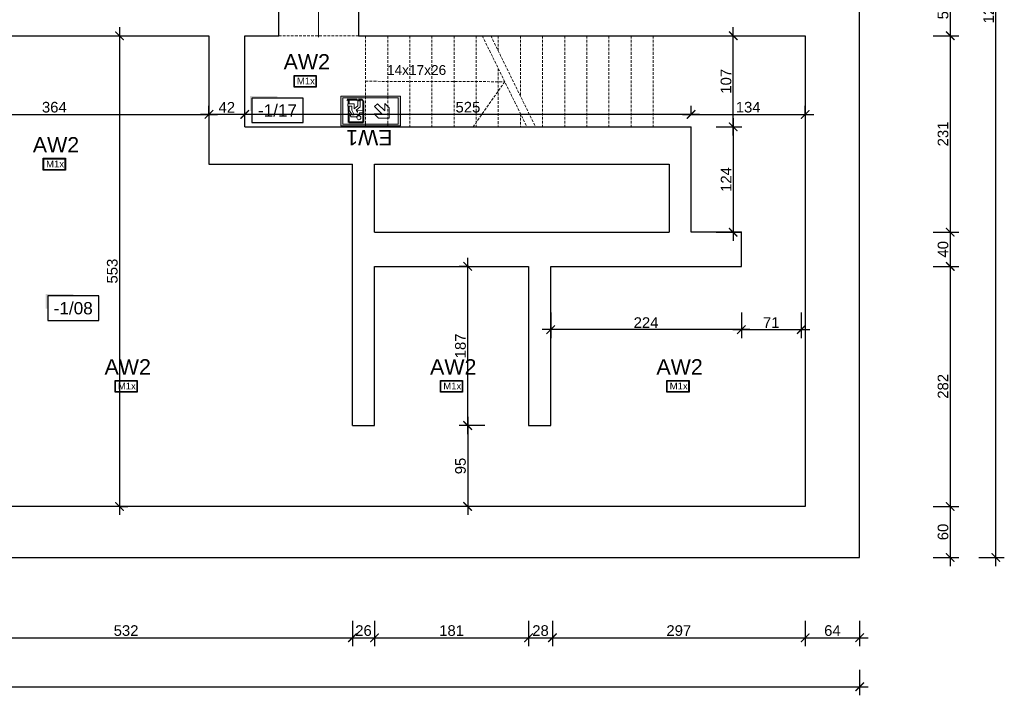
# Model space of a CAD drawing. Header units: millimetres. Extents: x 2709036 to 2756280, y 168165 to 192362.
# Tile 38 of 192: x 2710966 to 2712123, y 190539 to 191333. Entities that reach past the tile are written whole.
import ezdxf
from ezdxf.enums import TextEntityAlignment as Align

# ---------------------------------------------------------------- set-up
doc = ezdxf.new("R2010")
doc.units = ezdxf.units.MM
doc.header["$MEASUREMENT"] = 0
doc.linetypes.add('HIDDEN2', pattern=[4.7625, 3.175, -1.5875])
doc.layers.add('6 - OPISY', color=7, linetype='Continuous')
doc.layers.add('Oświetlenie awaryjne', color=1, linetype='Continuous')
for name, color, linetype, lineweight in [('__MAZ_OPIS_STOLARKA', 7, 'Continuous', 0), ('__MAZ_SCHODY', 7, 'Continuous', 0), ('__MAZ_WYMIARY', 7, 'Continuous', 9), ('__MAZ_ŚCIANY ISTNIEJĄCE', 7, 'Continuous', 30), ('Oświetlenie ewakuacyjne', 3, 'Continuous', 20)]:
    doc.layers.add(name, color=color, linetype=linetype, lineweight=lineweight)
doc.styles.add('Arial', font='arial.ttf')
doc.styles.add('Dimensions', font='arial.ttf')
doc.styles.add('Malanow_1_100', font='isocpeur.ttf')
doc.styles.get("Standard").update_dxf_attribs({"font": 'arial.ttf'})
doc.styles.add('styl1', font='arial.ttf')
doc.dimstyles.new('100', dxfattribs={"dimtxt": 10, "dimasz": 10, "dimexe": 18, "dimexo": 15, "dimgap": 9, "dimtad": 1, "dimdec": 1, "dimrnd": 0.5, "dimdsep": 46, "dimtxsty": 'Dimensions', "dimblk": 'ARCHTICK', "dimcen": 9, "dimdle": 10, "dimadec": 1, "dimazin": 2, "dimtfac": 1, "dimtdec": 4, "dimtofl": 0, "dimtmove": 2, "dimatfit": 3, "dimfxl": 1, "dimtolj": 1, "dimtzin": 0, "dimarcsym": 0})

# ---------------------------------------------------------------- blocks, each defined once
blk = doc.blocks.new('*U9')
at = {"ltscale": 10}
blk.add_hatch(color=256, dxfattribs=at).paths.add_polyline_path([(0, 26), (-25, 26), (-27, 26), (-27, 11.46), (-25, 11.46), (-25, 24), (0, 24)])
blk.add_lwpolyline([(-25, 0), (25, 0), (25, 24), (-25, 24)], close=True, dxfattribs=at)
at = {"layer": '6 - OPISY'}
for tag, p in [('NRPOM', (0, 6)), ('WYSPOM', (3.39, -15.66))]:
    blk.add_attdef(tag, text='', height=12, dxfattribs=at).set_placement(p, align=Align.CENTER)
blk = doc.blocks.new('_ArchTick')
at = {"color": 0, "linetype": 'ByBlock', "const_width": 0.15}
blk.add_lwpolyline([(-0.5, -0.5), (0.5, 0.5)], dxfattribs=at)
blk = doc.blocks.new('*D764')
at = {"layer": '__MAZ_WYMIARY', "color": 0, "lineweight": -2}
for p, q in [((2711804.4, 191197.1), (2711804.4, 191324.1)), ((2711784.4, 191314.1), (2711814.4, 191314.1)), ((2711784.4, 191207.1), (2711814.4, 191207.1))]:
    blk.add_line(p, q, dxfattribs=at)
at = {"layer": 'Defpoints', "color": 0, "lineweight": 30}
for p in [(2711755, 191314.1), (2711804.4, 191314.1), (2711755, 191207.1)]:
    blk.add_point(p, dxfattribs=at)
at = {"layer": '__MAZ_WYMIARY', "color": 0, "lineweight": -2, "xscale": 10, "yscale": 10, "zscale": 10}
for p, rotation in [((2711804.4, 191314.1), 90), ((2711804.4, 191207.1), 270)]:
    blk.add_blockref('_ArchTick', p, dxfattribs=dict(at, rotation=rotation))
at = {"layer": '__MAZ_WYMIARY', "color": 0, "lineweight": 5, "insert": (2711796, 191260.6), "char_height": 12.5, "attachment_point": 5, "rotation": 90, "style": 'Arial'}
blk.add_mtext('\\A1;107', dxfattribs=at)
blk = doc.blocks.new('*D765')
at = {"layer": '__MAZ_WYMIARY', "color": 0, "lineweight": -2}
for p, q in [((2711814, 190988.8), (2711814, 190958.8)), ((2711884.3, 190988.8), (2711884.3, 190958.8)), ((2711804, 190968.8), (2711894.3, 190968.8))]:
    blk.add_line(p, q, dxfattribs=at)
at = {"layer": 'Defpoints', "color": 0, "lineweight": 30}
for p in [(2711814, 191043.2), (2711884.3, 191039.2), (2711884.3, 190968.8)]:
    blk.add_point(p, dxfattribs=at)
at = {"layer": '__MAZ_WYMIARY', "color": 0, "lineweight": -2, "xscale": 10, "yscale": 10, "zscale": 10, "rotation": 180}
blk.add_blockref('_ArchTick', (2711814, 190968.8), dxfattribs=at)
at = {"layer": '__MAZ_WYMIARY', "color": 0, "lineweight": -2, "xscale": 10, "yscale": 10, "zscale": 10}
blk.add_blockref('_ArchTick', (2711884.3, 190968.8), dxfattribs=at)
at = {"layer": '__MAZ_WYMIARY', "color": 0, "lineweight": 5, "insert": (2711849.1, 190977.1), "char_height": 12.5, "attachment_point": 5, "style": 'Arial'}
blk.add_mtext('\\A1;71', dxfattribs=at)
blk = doc.blocks.new('*D766')
at = {"layer": '__MAZ_WYMIARY', "color": 0, "lineweight": -2}
for p, q in [((2711492.4, 190866.2), (2711492.4, 190751.1)), ((2711512.4, 190856.2), (2711482.4, 190856.2)), ((2711512.4, 190761.1), (2711482.4, 190761.1))]:
    blk.add_line(p, q, dxfattribs=at)
at = {"layer": 'Defpoints', "color": 0, "lineweight": 30}
for p in [(2711592, 190856.2), (2711492.4, 190761.1), (2711592, 190761.1)]:
    blk.add_point(p, dxfattribs=at)
at = {"layer": '__MAZ_WYMIARY', "color": 0, "lineweight": -2, "xscale": 10, "yscale": 10, "zscale": 10}
for p, rotation in [((2711492.4, 190856.2), 90), ((2711492.4, 190761.1), 270)]:
    blk.add_blockref('_ArchTick', p, dxfattribs=dict(at, rotation=rotation))
at = {"layer": '__MAZ_WYMIARY', "color": 0, "lineweight": 5, "insert": (2711484, 190808.6), "char_height": 12.5, "attachment_point": 5, "rotation": 90, "style": 'Arial'}
blk.add_mtext('\\A1;95', dxfattribs=at)
blk = doc.blocks.new('*D767')
at = {"layer": '__MAZ_WYMIARY', "color": 0, "lineweight": -2}
for p, q in [((2711492.4, 190846.2), (2711492.4, 191053.2)), ((2711493.8, 191043.2), (2711482.4, 191043.2)), ((2711512.4, 190856.2), (2711482.4, 190856.2))]:
    blk.add_line(p, q, dxfattribs=at)
at = {"layer": 'Defpoints', "color": 0, "lineweight": 30}
for p in [(2711492.4, 191043.2), (2711508.8, 191043.2), (2711566, 190856.2)]:
    blk.add_point(p, dxfattribs=at)
at = {"layer": '__MAZ_WYMIARY', "color": 0, "lineweight": -2, "xscale": 10, "yscale": 10, "zscale": 10}
for p, rotation in [((2711492.4, 191043.2), 90), ((2711492.4, 190856.2), 270)]:
    blk.add_blockref('_ArchTick', p, dxfattribs=dict(at, rotation=rotation))
at = {"layer": '__MAZ_WYMIARY', "color": 0, "lineweight": 5, "insert": (2711484, 190949.7), "char_height": 12.5, "attachment_point": 5, "rotation": 90, "style": 'Arial'}
blk.add_mtext('\\A1;187', dxfattribs=at)
blk = doc.blocks.new('*D768')
at = {"layer": '__MAZ_WYMIARY', "color": 0, "lineweight": -2}
for p, q in [((2711590, 190988.8), (2711590, 190958.8)), ((2711814, 190988.8), (2711814, 190958.8)), ((2711824, 190968.8), (2711580, 190968.8))]:
    blk.add_line(p, q, dxfattribs=at)
at = {"layer": 'Defpoints', "color": 0, "lineweight": 30}
for p in [(2711814, 191043.2), (2711590, 191017.5), (2711590, 190968.8)]:
    blk.add_point(p, dxfattribs=at)
at = {"layer": '__MAZ_WYMIARY', "color": 0, "lineweight": -2, "xscale": 10, "yscale": 10, "zscale": 10, "rotation": 180}
blk.add_blockref('_ArchTick', (2711590, 190968.8), dxfattribs=at)
at = {"layer": '__MAZ_WYMIARY', "color": 0, "lineweight": -2, "xscale": 10, "yscale": 10, "zscale": 10}
blk.add_blockref('_ArchTick', (2711814, 190968.8), dxfattribs=at)
at = {"layer": '__MAZ_WYMIARY', "color": 0, "lineweight": 5, "insert": (2711702, 190977.1), "char_height": 12.5, "attachment_point": 5, "style": 'Arial'}
blk.add_mtext('\\A1;224', dxfattribs=at)
blk = doc.blocks.new('*D799')
at = {"layer": '__MAZ_WYMIARY', "color": 0, "lineweight": -2}
for p, q in [((2710825, 190626.8), (2710825, 190596.8)), ((2711357, 190626.8), (2711357, 190596.8)), ((2710815, 190606.8), (2711367, 190606.8))]:
    blk.add_line(p, q, dxfattribs=at)
at = {"layer": 'Defpoints', "color": 0, "lineweight": 30}
for p in [(2711357, 190856.2), (2710825, 190761.1), (2711357, 190606.8)]:
    blk.add_point(p, dxfattribs=at)
at = {"layer": '__MAZ_WYMIARY', "color": 0, "lineweight": -2, "xscale": 10, "yscale": 10, "zscale": 10, "rotation": 180}
blk.add_blockref('_ArchTick', (2710825, 190606.8), dxfattribs=at)
at = {"layer": '__MAZ_WYMIARY', "color": 0, "lineweight": -2, "xscale": 10, "yscale": 10, "zscale": 10}
blk.add_blockref('_ArchTick', (2711357, 190606.8), dxfattribs=at)
at = {"layer": '__MAZ_WYMIARY', "color": 0, "lineweight": 5, "insert": (2711091, 190615.2), "char_height": 12.5, "attachment_point": 5, "style": 'Arial'}
blk.add_mtext('\\A1;532', dxfattribs=at)
blk = doc.blocks.new('*D800')
at = {"layer": '__MAZ_WYMIARY', "color": 0, "lineweight": -2}
for p, q in [((2711357, 190626.8), (2711357, 190596.8)), ((2711383, 190626.8), (2711383, 190596.8)), ((2711347, 190606.8), (2711393, 190606.8))]:
    blk.add_line(p, q, dxfattribs=at)
at = {"layer": 'Defpoints', "color": 0, "lineweight": 30}
for p in [(2711357, 190856.2), (2711383, 190856.2), (2711383, 190606.8)]:
    blk.add_point(p, dxfattribs=at)
at = {"layer": '__MAZ_WYMIARY', "color": 0, "lineweight": -2, "xscale": 10, "yscale": 10, "zscale": 10, "rotation": 180}
blk.add_blockref('_ArchTick', (2711357, 190606.8), dxfattribs=at)
at = {"layer": '__MAZ_WYMIARY', "color": 0, "lineweight": -2, "xscale": 10, "yscale": 10, "zscale": 10}
blk.add_blockref('_ArchTick', (2711383, 190606.8), dxfattribs=at)
at = {"layer": '__MAZ_WYMIARY', "color": 0, "lineweight": 5, "insert": (2711370, 190615.2), "char_height": 12.5, "attachment_point": 5, "style": 'Arial'}
blk.add_mtext('\\A1;26', dxfattribs=at)
blk = doc.blocks.new('*D801')
at = {"layer": '__MAZ_WYMIARY', "color": 0, "lineweight": -2}
for p, q in [((2711383, 190626.8), (2711383, 190596.8)), ((2711564, 190626.8), (2711564, 190596.8)), ((2711373, 190606.8), (2711574, 190606.8))]:
    blk.add_line(p, q, dxfattribs=at)
at = {"layer": 'Defpoints', "color": 0, "lineweight": 30}
for p in [(2711383, 190856.2), (2711564, 190856.2), (2711564, 190606.8)]:
    blk.add_point(p, dxfattribs=at)
at = {"layer": '__MAZ_WYMIARY', "color": 0, "lineweight": -2, "xscale": 10, "yscale": 10, "zscale": 10, "rotation": 180}
blk.add_blockref('_ArchTick', (2711383, 190606.8), dxfattribs=at)
at = {"layer": '__MAZ_WYMIARY', "color": 0, "lineweight": -2, "xscale": 10, "yscale": 10, "zscale": 10}
blk.add_blockref('_ArchTick', (2711564, 190606.8), dxfattribs=at)
at = {"layer": '__MAZ_WYMIARY', "color": 0, "lineweight": 5, "insert": (2711473.5, 190615.2), "char_height": 12.5, "attachment_point": 5, "style": 'Arial'}
blk.add_mtext('\\A1;181', dxfattribs=at)
blk = doc.blocks.new('*D802')
at = {"layer": '__MAZ_WYMIARY', "color": 0, "lineweight": -2}
for p, q in [((2711564, 190626.8), (2711564, 190596.8)), ((2711592, 190626.8), (2711592, 190596.8)), ((2711554, 190606.8), (2711602, 190606.8))]:
    blk.add_line(p, q, dxfattribs=at)
at = {"layer": 'Defpoints', "color": 0, "lineweight": 30}
for p in [(2711564, 190856.2), (2711592, 190856.2), (2711592, 190606.8)]:
    blk.add_point(p, dxfattribs=at)
at = {"layer": '__MAZ_WYMIARY', "color": 0, "lineweight": -2, "xscale": 10, "yscale": 10, "zscale": 10, "rotation": 180}
blk.add_blockref('_ArchTick', (2711564, 190606.8), dxfattribs=at)
at = {"layer": '__MAZ_WYMIARY', "color": 0, "lineweight": -2, "xscale": 10, "yscale": 10, "zscale": 10}
blk.add_blockref('_ArchTick', (2711592, 190606.8), dxfattribs=at)
at = {"layer": '__MAZ_WYMIARY', "color": 0, "lineweight": 5, "insert": (2711578, 190615.2), "char_height": 12.5, "attachment_point": 5, "style": 'Arial'}
blk.add_mtext('\\A1;28', dxfattribs=at)
blk = doc.blocks.new('*D803')
at = {"layer": '__MAZ_WYMIARY', "color": 0, "lineweight": -2}
for p, q in [((2711592, 190626.8), (2711592, 190596.8)), ((2711889, 190626.8), (2711889, 190596.8)), ((2711582, 190606.8), (2711899, 190606.8))]:
    blk.add_line(p, q, dxfattribs=at)
at = {"layer": 'Defpoints', "color": 0, "lineweight": 30}
for p in [(2711592, 190856.2), (2711889, 190761.1), (2711889, 190606.8)]:
    blk.add_point(p, dxfattribs=at)
at = {"layer": '__MAZ_WYMIARY', "color": 0, "lineweight": -2, "xscale": 10, "yscale": 10, "zscale": 10, "rotation": 180}
blk.add_blockref('_ArchTick', (2711592, 190606.8), dxfattribs=at)
at = {"layer": '__MAZ_WYMIARY', "color": 0, "lineweight": -2, "xscale": 10, "yscale": 10, "zscale": 10}
blk.add_blockref('_ArchTick', (2711889, 190606.8), dxfattribs=at)
at = {"layer": '__MAZ_WYMIARY', "color": 0, "lineweight": 5, "insert": (2711740.5, 190615.2), "char_height": 12.5, "attachment_point": 5, "style": 'Arial'}
blk.add_mtext('\\A1;297', dxfattribs=at)
blk = doc.blocks.new('*D804')
at = {"layer": '__MAZ_WYMIARY', "color": 0, "lineweight": -2}
for p, q in [((2711889, 190626.8), (2711889, 190596.8)), ((2711953, 190626.8), (2711953, 190596.8)), ((2711879, 190606.8), (2711963, 190606.8))]:
    blk.add_line(p, q, dxfattribs=at)
at = {"layer": 'Defpoints', "color": 0, "lineweight": 30}
for p in [(2711889, 190761.1), (2711953, 190701.1), (2711953, 190606.8)]:
    blk.add_point(p, dxfattribs=at)
at = {"layer": '__MAZ_WYMIARY', "color": 0, "lineweight": -2, "xscale": 10, "yscale": 10, "zscale": 10, "rotation": 180}
blk.add_blockref('_ArchTick', (2711889, 190606.8), dxfattribs=at)
at = {"layer": '__MAZ_WYMIARY', "color": 0, "lineweight": -2, "xscale": 10, "yscale": 10, "zscale": 10}
blk.add_blockref('_ArchTick', (2711953, 190606.8), dxfattribs=at)
at = {"layer": '__MAZ_WYMIARY', "color": 0, "lineweight": 5, "insert": (2711921, 190615.2), "char_height": 12.5, "attachment_point": 5, "style": 'Arial'}
blk.add_mtext('\\A1;64', dxfattribs=at)
blk = doc.blocks.new('*D814')
at = {"layer": '__MAZ_WYMIARY', "color": 0, "lineweight": -2}
for p, q in [((2712059.4, 191382.1), (2712059.4, 191304.1)), ((2712039.4, 191372.1), (2712069.4, 191372.1)), ((2712039.4, 191314.1), (2712069.4, 191314.1))]:
    blk.add_line(p, q, dxfattribs=at)
at = {"layer": 'Defpoints', "color": 0, "lineweight": 30}
for p in [(2711863, 191372.1), (2711889, 191314.1), (2712059.4, 191314.1)]:
    blk.add_point(p, dxfattribs=at)
at = {"layer": '__MAZ_WYMIARY', "color": 0, "lineweight": -2, "xscale": 10, "yscale": 10, "zscale": 10}
for p, rotation in [((2712059.4, 191372.1), 90), ((2712059.4, 191314.1), 270)]:
    blk.add_blockref('_ArchTick', p, dxfattribs=dict(at, rotation=rotation))
at = {"layer": '__MAZ_WYMIARY', "color": 0, "lineweight": 5, "insert": (2712051, 191343.1), "char_height": 12.5, "attachment_point": 5, "rotation": 90, "style": 'Arial'}
blk.add_mtext('\\A1;58', dxfattribs=at)
blk = doc.blocks.new('*D815')
at = {"layer": '__MAZ_WYMIARY', "color": 0, "lineweight": -2}
for p, q in [((2712059.4, 191324.1), (2712059.4, 191073.2)), ((2712039.4, 191314.1), (2712069.4, 191314.1)), ((2712039.4, 191083.2), (2712069.4, 191083.2))]:
    blk.add_line(p, q, dxfattribs=at)
at = {"layer": 'Defpoints', "color": 0, "lineweight": 30}
for p in [(2711889, 191314.1), (2711814, 191083.2), (2712059.4, 191083.2)]:
    blk.add_point(p, dxfattribs=at)
at = {"layer": '__MAZ_WYMIARY', "color": 0, "lineweight": -2, "xscale": 10, "yscale": 10, "zscale": 10}
for p, rotation in [((2712059.4, 191314.1), 90), ((2712059.4, 191083.2), 270)]:
    blk.add_blockref('_ArchTick', p, dxfattribs=dict(at, rotation=rotation))
at = {"layer": '__MAZ_WYMIARY', "color": 0, "lineweight": 5, "insert": (2712051, 191198.7), "char_height": 12.5, "attachment_point": 5, "rotation": 90, "style": 'Arial'}
blk.add_mtext('\\A1;231', dxfattribs=at)
blk = doc.blocks.new('*D816')
at = {"layer": '__MAZ_WYMIARY', "color": 0, "lineweight": -2}
for p, q in [((2712059.4, 191093.2), (2712059.4, 191033.2)), ((2712039.4, 191083.2), (2712069.4, 191083.2)), ((2712039.4, 191043.2), (2712069.4, 191043.2))]:
    blk.add_line(p, q, dxfattribs=at)
at = {"layer": 'Defpoints', "color": 0, "lineweight": 30}
for p in [(2711814, 191083.2), (2711814, 191043.2), (2712059.4, 191043.2)]:
    blk.add_point(p, dxfattribs=at)
at = {"layer": '__MAZ_WYMIARY', "color": 0, "lineweight": -2, "xscale": 10, "yscale": 10, "zscale": 10}
for p, rotation in [((2712059.4, 191083.2), 90), ((2712059.4, 191043.2), 270)]:
    blk.add_blockref('_ArchTick', p, dxfattribs=dict(at, rotation=rotation))
at = {"layer": '__MAZ_WYMIARY', "color": 0, "lineweight": 5, "insert": (2712051, 191063.2), "char_height": 12.5, "attachment_point": 5, "rotation": 90, "style": 'Arial'}
blk.add_mtext('\\A1;40', dxfattribs=at)
blk = doc.blocks.new('*D817')
at = {"layer": '__MAZ_WYMIARY', "color": 0, "lineweight": -2}
for p, q in [((2712059.4, 191053.2), (2712059.4, 190751.1)), ((2712039.4, 191043.2), (2712069.4, 191043.2)), ((2712039.4, 190761.1), (2712069.4, 190761.1))]:
    blk.add_line(p, q, dxfattribs=at)
at = {"layer": 'Defpoints', "color": 0, "lineweight": 30}
for p in [(2711814, 191043.2), (2711889, 190761.1), (2712059.4, 190761.1)]:
    blk.add_point(p, dxfattribs=at)
at = {"layer": '__MAZ_WYMIARY', "color": 0, "lineweight": -2, "xscale": 10, "yscale": 10, "zscale": 10}
for p, rotation in [((2712059.4, 191043.2), 90), ((2712059.4, 190761.1), 270)]:
    blk.add_blockref('_ArchTick', p, dxfattribs=dict(at, rotation=rotation))
at = {"layer": '__MAZ_WYMIARY', "color": 0, "lineweight": 5, "insert": (2712051, 190902.2), "char_height": 12.5, "attachment_point": 5, "rotation": 90, "style": 'Arial'}
blk.add_mtext('\\A1;282', dxfattribs=at)
blk = doc.blocks.new('*D818')
at = {"layer": '__MAZ_WYMIARY', "color": 0, "lineweight": -2}
for p, q in [((2712059.4, 190771.1), (2712059.4, 190691.1)), ((2712039.4, 190761.1), (2712069.4, 190761.1)), ((2712039.4, 190701.1), (2712069.4, 190701.1))]:
    blk.add_line(p, q, dxfattribs=at)
at = {"layer": 'Defpoints', "color": 0, "lineweight": 30}
for p in [(2711889, 190761.1), (2711953, 190701.1), (2712059.4, 190701.1)]:
    blk.add_point(p, dxfattribs=at)
at = {"layer": '__MAZ_WYMIARY', "color": 0, "lineweight": -2, "xscale": 10, "yscale": 10, "zscale": 10}
for p, rotation in [((2712059.4, 190761.1), 90), ((2712059.4, 190701.1), 270)]:
    blk.add_blockref('_ArchTick', p, dxfattribs=dict(at, rotation=rotation))
at = {"layer": '__MAZ_WYMIARY', "color": 0, "lineweight": 5, "insert": (2712051, 190731.1), "char_height": 12.5, "attachment_point": 5, "rotation": 90, "style": 'Arial'}
blk.add_mtext('\\A1;60', dxfattribs=at)
blk = doc.blocks.new('*D820')
at = {"layer": '__MAZ_WYMIARY', "color": 0, "lineweight": -2}
for p, q in [((2711083.2, 191324.1), (2711083.2, 190751.1)), ((2711078.2, 191314.1), (2711093.2, 191314.1)), ((2711083.2, 190761.1), (2711093.2, 190761.1))]:
    blk.add_line(p, q, dxfattribs=at)
at = {"layer": 'Defpoints', "color": 0, "lineweight": 30}
for p in [(2711063.2, 191314.1), (2711072, 190761.1), (2711083.2, 190761.1)]:
    blk.add_point(p, dxfattribs=at)
at = {"layer": '__MAZ_WYMIARY', "color": 0, "lineweight": -2, "xscale": 10, "yscale": 10, "zscale": 10}
for p, rotation in [((2711083.2, 191314.1), 90), ((2711083.2, 190761.1), 270)]:
    blk.add_blockref('_ArchTick', p, dxfattribs=dict(at, rotation=rotation))
at = {"layer": '__MAZ_WYMIARY', "color": 0, "lineweight": 5, "insert": (2711074.8, 191037.6), "char_height": 12.5, "attachment_point": 5, "rotation": 90, "style": 'Arial'}
blk.add_mtext('\\A1;553', dxfattribs=at)
blk = doc.blocks.new('*D828')
at = {"layer": '__MAZ_WYMIARY', "color": 0, "lineweight": -2}
for p, q in [((2712093, 191995.1), (2712123, 191995.1)), ((2712113, 190691.1), (2712113, 192005.1)), ((2712093, 190701.1), (2712123, 190701.1))]:
    blk.add_line(p, q, dxfattribs=at)
at = {"layer": 'Defpoints', "color": 0, "lineweight": 30}
for p in [(2711953, 191995.1), (2712113, 191995.1), (2711953, 190701.1)]:
    blk.add_point(p, dxfattribs=at)
at = {"layer": '__MAZ_WYMIARY', "color": 0, "lineweight": -2, "xscale": 10, "yscale": 10, "zscale": 10}
for p, rotation in [((2712113, 191995.1), 90), ((2712113, 190701.1), 270)]:
    blk.add_blockref('_ArchTick', p, dxfattribs=dict(at, rotation=rotation))
at = {"layer": '__MAZ_WYMIARY', "color": 0, "lineweight": 5, "insert": (2712104.6, 191348.1), "char_height": 12.5, "attachment_point": 5, "rotation": 90, "style": 'Arial'}
blk.add_mtext('\\A1;1294', dxfattribs=at)
blk = doc.blocks.new('*D829')
at = {"layer": '__MAZ_WYMIARY', "color": 0, "lineweight": -2}
for p, q in [((2709154, 190569.2), (2709154, 190539.2)), ((2711953, 190569.2), (2711953, 190539.2)), ((2709144, 190549.2), (2711963, 190549.2))]:
    blk.add_line(p, q, dxfattribs=at)
at = {"layer": 'Defpoints', "color": 0, "lineweight": 30}
for p in [(2709154, 190701.1), (2711953, 190701.1), (2711953, 190549.2)]:
    blk.add_point(p, dxfattribs=at)
at = {"layer": '__MAZ_WYMIARY', "color": 0, "lineweight": -2, "xscale": 10, "yscale": 10, "zscale": 10, "rotation": 180}
blk.add_blockref('_ArchTick', (2709154, 190549.2), dxfattribs=at)
at = {"layer": '__MAZ_WYMIARY', "color": 0, "lineweight": -2, "xscale": 10, "yscale": 10, "zscale": 10}
blk.add_blockref('_ArchTick', (2711953, 190549.2), dxfattribs=at)
at = {"layer": '__MAZ_WYMIARY', "color": 0, "lineweight": 5, "insert": (2710553.5, 190557.6), "char_height": 12.5, "attachment_point": 5, "style": 'Arial'}
blk.add_mtext('\\A1;2799', dxfattribs=at)
blk = doc.blocks.new('*D830')
at = {"layer": '__MAZ_WYMIARY', "color": 0, "lineweight": -2}
for p, q in [((2711755, 191221.7), (2711755, 191231.7)), ((2711889, 191221.7), (2711889, 191231.7)), ((2711745, 191221.7), (2711899, 191221.7))]:
    blk.add_line(p, q, dxfattribs=at)
at = {"layer": 'Defpoints', "color": 0, "lineweight": 30}
for p in [(2711889, 191221.7), (2711755, 191207.1), (2711889, 191207.1)]:
    blk.add_point(p, dxfattribs=at)
at = {"layer": '__MAZ_WYMIARY', "color": 0, "lineweight": -2, "xscale": 10, "yscale": 10, "zscale": 10, "rotation": 180}
blk.add_blockref('_ArchTick', (2711755, 191221.7), dxfattribs=at)
at = {"layer": '__MAZ_WYMIARY', "color": 0, "lineweight": -2, "xscale": 10, "yscale": 10, "zscale": 10}
blk.add_blockref('_ArchTick', (2711889, 191221.7), dxfattribs=at)
at = {"layer": '__MAZ_WYMIARY', "color": 0, "lineweight": 5, "insert": (2711822, 191230.1), "char_height": 12.5, "attachment_point": 5, "style": 'Arial'}
blk.add_mtext('\\A1;134', dxfattribs=at)
blk = doc.blocks.new('*D831')
at = {"layer": '__MAZ_WYMIARY', "color": 0, "lineweight": -2}
for p, q in [((2711230.4, 191221.7), (2711230.4, 191231.7)), ((2711755, 191221.7), (2711755, 191231.7)), ((2711765, 191221.7), (2711220.4, 191221.7))]:
    blk.add_line(p, q, dxfattribs=at)
at = {"layer": 'Defpoints', "color": 0, "lineweight": 30}
for p in [(2711230.4, 191221.7), (2711230.4, 191207.1), (2711755, 191207.1)]:
    blk.add_point(p, dxfattribs=at)
at = {"layer": '__MAZ_WYMIARY', "color": 0, "lineweight": -2, "xscale": 10, "yscale": 10, "zscale": 10, "rotation": 180}
blk.add_blockref('_ArchTick', (2711230.4, 191221.7), dxfattribs=at)
at = {"layer": '__MAZ_WYMIARY', "color": 0, "lineweight": -2, "xscale": 10, "yscale": 10, "zscale": 10}
blk.add_blockref('_ArchTick', (2711755, 191221.7), dxfattribs=at)
at = {"layer": '__MAZ_WYMIARY', "color": 0, "lineweight": 5, "insert": (2711492.7, 191230.1), "char_height": 12.5, "attachment_point": 5, "style": 'Arial'}
blk.add_mtext('\\A1;525', dxfattribs=at)
blk = doc.blocks.new('*D832')
at = {"layer": '__MAZ_WYMIARY', "color": 0, "lineweight": -2}
for p, q in [((2711188.4, 191221.7), (2711188.4, 191231.7)), ((2711230.4, 191221.7), (2711230.4, 191231.7)), ((2711240.4, 191221.7), (2711178.4, 191221.7))]:
    blk.add_line(p, q, dxfattribs=at)
at = {"layer": 'Defpoints', "color": 0, "lineweight": 30}
for p in [(2711188.4, 191221.7), (2711188.4, 191207.1), (2711230.4, 191207.1)]:
    blk.add_point(p, dxfattribs=at)
at = {"layer": '__MAZ_WYMIARY', "color": 0, "lineweight": -2, "xscale": 10, "yscale": 10, "zscale": 10, "rotation": 180}
blk.add_blockref('_ArchTick', (2711188.4, 191221.7), dxfattribs=at)
at = {"layer": '__MAZ_WYMIARY', "color": 0, "lineweight": -2, "xscale": 10, "yscale": 10, "zscale": 10}
blk.add_blockref('_ArchTick', (2711230.4, 191221.7), dxfattribs=at)
at = {"layer": '__MAZ_WYMIARY', "color": 0, "lineweight": 5, "insert": (2711209.4, 191230), "char_height": 12.5, "attachment_point": 5, "style": 'Arial'}
blk.add_mtext('\\A1;42', dxfattribs=at)
blk = doc.blocks.new('*D833')
at = {"layer": '__MAZ_WYMIARY', "color": 0, "lineweight": -2}
for p, q in [((2711804.4, 191217.1), (2711804.4, 191073.2)), ((2711784.4, 191207.1), (2711814.4, 191207.1)), ((2711784.4, 191083.2), (2711814.4, 191083.2))]:
    blk.add_line(p, q, dxfattribs=at)
at = {"layer": 'Defpoints', "color": 0, "lineweight": 30}
for p in [(2711755, 191207.1), (2711755, 191083.2), (2711804.4, 191083.2)]:
    blk.add_point(p, dxfattribs=at)
at = {"layer": '__MAZ_WYMIARY', "color": 0, "lineweight": -2, "xscale": 10, "yscale": 10, "zscale": 10}
for p, rotation in [((2711804.4, 191207.1), 90), ((2711804.4, 191083.2), 270)]:
    blk.add_blockref('_ArchTick', p, dxfattribs=dict(at, rotation=rotation))
at = {"layer": '__MAZ_WYMIARY', "color": 0, "lineweight": 5, "insert": (2711796.1, 191145.2), "char_height": 12.5, "attachment_point": 5, "rotation": 90, "style": 'Arial'}
blk.add_mtext('\\A1;124', dxfattribs=at)
blk = doc.blocks.new('*D834')
at = {"layer": '__MAZ_WYMIARY', "color": 0, "lineweight": -2}
for p, q in [((2710825, 191241.7), (2710825, 191211.7)), ((2711188.4, 191241.7), (2711188.4, 191211.7)), ((2710815, 191221.7), (2711198.4, 191221.7))]:
    blk.add_line(p, q, dxfattribs=at)
at = {"layer": 'Defpoints', "color": 0, "lineweight": 30}
for p in [(2710825, 191314.1), (2711188.4, 191314.1), (2711188.4, 191221.7)]:
    blk.add_point(p, dxfattribs=at)
at = {"layer": '__MAZ_WYMIARY', "color": 0, "lineweight": -2, "xscale": 10, "yscale": 10, "zscale": 10, "rotation": 180}
blk.add_blockref('_ArchTick', (2710825, 191221.7), dxfattribs=at)
at = {"layer": '__MAZ_WYMIARY', "color": 0, "lineweight": -2, "xscale": 10, "yscale": 10, "zscale": 10}
blk.add_blockref('_ArchTick', (2711188.4, 191221.7), dxfattribs=at)
at = {"layer": '__MAZ_WYMIARY', "color": 0, "lineweight": 5, "insert": (2711006.7, 191230.1), "char_height": 12.5, "attachment_point": 5, "style": 'Arial'}
blk.add_mtext('\\A1;364', dxfattribs=at)
blk = doc.blocks.new('*U720')
at = {"layer": 'Oświetlenie awaryjne'}
h = blk.add_hatch(color=256, dxfattribs=at)
h.paths.add_polyline_path([(-13, 7), (13, 7), (13, -7), (-13, -7)])
h.paths.add_polyline_path([(-12.5, 6.5), (12.5, 6.5), (12.5, -6.5), (-12.5, -6.5)], flags=16)
at = {"layer": 'Oświetlenie awaryjne', "linetype": 'ByBlock'}
for p, q in [((-12.5, 6.5), (12.5, 6.5)), ((-12.5, -6.5), (-12.5, 6.5)), ((12.5, 6.5), (12.5, -6.5)), ((12.5, -6.5), (-12.5, -6.5))]:
    blk.add_line(p, q, dxfattribs=at)
blk.add_lwpolyline([(-13, 7), (13, 7), (13, -7), (-13, -7)], close=True, dxfattribs=at)
at = {"layer": 'Oświetlenie awaryjne', "attachment_point": 1, "style": 'Malanow_1_100'}
for s, insert, char_height in [('{\\fArial|b0|i0|c238|p34;AW2}', (-25.3, 31.9), 18), ('{\\fArial|b0|i0|c238|p34;M1x}', (-9.7, 4.4), 8)]:
    blk.add_mtext_dynamic_manual_height_columns(s, width=42.979, gutter_width=669.5, heights=[0], dxfattribs=dict(at, insert=insert, char_height=char_height))
blk = doc.blocks.new('SG')
at = {"layer": 'Oświetlenie ewakuacyjne', "linetype": 'ByBlock'}
h = blk.add_hatch(color=256, dxfattribs=at)
h.paths.add_polyline_path([(0, 35), (70, 35), (70, 0), (0, 0)])
h.paths.add_polyline_path([(2.5, 33), (67.5, 33), (67.5, 2), (2.5, 2)], flags=16)
at = {"layer": 'Oświetlenie ewakuacyjne'}
for p, q in [((13.2, 13.6), (13.2, 25.9)), ((25.5, 25.9), (13.2, 25.9)), ((30.7, 20.7), (25.5, 25.9)), ((57.9, 24.2), (51.4, 24.3)), ((61.5, 18.4), (57.9, 24.2)), ((18.4, 8.4), (13.2, 13.6)), ((26.9, 8.8), (18.4, 17.3)), ((18.4, 17.3), (18.4, 8.4)), ((21.8, 20.7), (30.3, 12.3)), ((21.8, 20.7), (30.7, 20.7)), ((30.3, 12.3), (26.9, 8.8)), ((48.2, 19.4), (43.6, 19.4)), ((43.6, 17.1), (50.3, 17)), ((51.9, 16.3), (47.2, 12.7)), ((47.2, 12.7), (47.2, 5.6)), ((48.2, 22.4), (48.2, 19.4)), ((49.8, 11.3), (54.4, 14.8)), ((50.3, 17), (50.3, 19.2)), ((50.3, 19.2), (51.9, 16.3)), ((57.2, 16.4), (54.1, 21.9)), ((54.1, 21.9), (56.8, 21.9)), ((54.4, 14.8), (54.4, 9)), ((56.8, 21.9), (59.7, 17.2)), ((57.1, 11.7), (57.2, 16.4)), ((61.7, 11.7), (57.1, 11.7)), ((59.7, 17.2), (61.5, 18.4)), ((61.7, 9), (61.7, 11.7)), ((47.2, 5.6), (49.8, 5.6)), ((47.7, 5.2), (50.2, 5.2)), ((49.8, 5.6), (49.8, 11.3)), ((54.4, 9), (61.7, 9))]:
    blk.add_line(p, q, dxfattribs=at)
at = {"layer": 'Oświetlenie ewakuacyjne', "lineweight": 40}
for p, q in [((43.6, 31.1), (60.7, 31.1)), ((43.6, 16.7), (43.6, 31.1)), ((60.7, 31.1), (60.7, 19.7)), ((43.6, 5.6), (43.6, 17.1)), ((60.7, 17.9), (60.7, 11.7)), ((43.6, 5.6), (45.4, 3.8)), ((49, 3.8), (45.4, 3.8)), ((47.7, 5.2), (49, 3.8)), ((50.2, 5.2), (51.6, 3.8)), ((62.5, 3.8), (51.6, 3.8)), ((60.7, 9), (60.7, 5.6)), ((60.7, 5.6), (62.5, 3.8))]:
    blk.add_line(p, q, dxfattribs=at)
at = {"layer": 'Oświetlenie ewakuacyjne'}
for points in [[(0, 35), (70, 35), (70, 0), (0, 0)], [(2.5, 33), (67.5, 33), (67.5, 2), (2.5, 2)]]:
    blk.add_lwpolyline(points, close=True, dxfattribs=at)
blk.add_circle((48.7, 25.3), 2.34, dxfattribs=at)
blk.add_arc((48.7, 25.3), 2.88, 259.4003, 339.1396, dxfattribs=at)
blk = doc.blocks.new('*U725')
at = {"layer": 'Oświetlenie ewakuacyjne', "color": 1, "linetype": 'ByBlock'}
blk.add_blockref('SG', (0, 0), dxfattribs=at)
at = {"layer": 'Oświetlenie ewakuacyjne', "insert": (9.2, 57.7), "char_height": 18, "attachment_point": 1, "style": 'Malanow_1_100'}
blk.add_mtext_dynamic_manual_height_columns('{\\fArial|b0|i0|c238|p34;EW1}', width=42.979, gutter_width=669.5, heights=[0], dxfattribs=at)

msp = doc.modelspace()

# ---------------------------------------------------------------- linework, layer by layer
at = {"layer": '__MAZ_OPIS_STOLARKA', "color": 252}
msp.add_lwpolyline([(2711317.2, 191312.3), (2711317.2, 191401)], dxfattribs=at)
at = {"layer": '__MAZ_SCHODY', "color": 252, "linetype": 'HIDDEN2', "lineweight": 5}
for p, q in [((2711372.4, 191314.1), (2711372.4, 191207.1)), ((2711398.4, 191314.1), (2711398.4, 191207.1)), ((2711424.4, 191314.1), (2711424.4, 191207.1)), ((2711450.4, 191314.1), (2711450.4, 191207.1)), ((2711476.4, 191314.1), (2711476.4, 191207.1)), ((2711502.4, 191314.1), (2711502.4, 191207.1)), ((2711509.5, 191314.1), (2711562, 191207.1)), ((2711519.6, 191314.1), (2711572.1, 191207.1)), ((2711528.4, 191314.1), (2711528.4, 191296.1)), ((2711554.4, 191314.1), (2711554.4, 191243.1)), ((2711580.4, 191314.1), (2711580.4, 191207.1)), ((2711606.4, 191314.1), (2711606.4, 191207.1)), ((2711632.4, 191314.1), (2711632.4, 191207.1)), ((2711658.4, 191314.1), (2711658.4, 191207.1)), ((2711684.4, 191314.1), (2711684.4, 191207.1)), ((2711710.4, 191314.1), (2711710.4, 191207.1)), ((2711528.4, 191275.5), (2711528.4, 191207.1)), ((2711554.4, 191222.5), (2711554.4, 191207.1))]:
    msp.add_line(p, q, dxfattribs=at)
msp.add_lwpolyline([(2711270.4, 191314.1), (2711364, 191314.1), (2711364, 191372.1), (2711270.4, 191372.1)], close=True, dxfattribs=at)
msp.add_lwpolyline([(2711372.4, 191260.6), (2711536, 191260.1), (2711498.9, 191207.1)], dxfattribs=at)
at = {"layer": '__MAZ_ŚCIANY ISTNIEJĄCE', "color": 252, "ltscale": 15}
for p, q in [((2711953, 190701.1), (2711953, 191995.1)), ((2711270.4, 191314.1), (2711270.4, 191372.1)), ((2711364, 191372.1), (2711364, 191314.1)), ((2710825, 191314.1), (2711188.4, 191314.1)), ((2711188.4, 191314.1), (2711188.4, 191163.1)), ((2711230.4, 191207.1), (2711230.4, 191314.1)), ((2711230.4, 191314.1), (2711270.4, 191314.1)), ((2711364, 191314.1), (2711889, 191314.1)), ((2711889, 191314.1), (2711889, 190761.1)), ((2711230.4, 191207.1), (2711755, 191207.1)), ((2711755, 191083.2), (2711755, 191207.1)), ((2711188.4, 191163.1), (2711357, 191163.1)), ((2711357, 190856.2), (2711357, 191163.1)), ((2711383, 191163.1), (2711729, 191163.1)), ((2711383, 191083.2), (2711383, 191163.1)), ((2711729, 191163.1), (2711729, 191083.2)), ((2711383, 191083.2), (2711729, 191083.2)), ((2711814, 191083.2), (2711755, 191083.2)), ((2711814, 191043.2), (2711814, 191083.2)), ((2711383, 191043.2), (2711564, 191043.2)), ((2711383, 190856.2), (2711383, 191043.2)), ((2711564, 191043.2), (2711564, 190856.2)), ((2711590, 191043.2), (2711814, 191043.2)), ((2711590, 190856.2), (2711590, 191043.2)), ((2711357, 190856.2), (2711383, 190856.2)), ((2711564, 190856.2), (2711590, 190856.2)), ((2711889, 190761.1), (2710825, 190761.1)), ((2709154, 190701.1), (2711953, 190701.1))]:
    msp.add_line(p, q, dxfattribs=at)

# ---------------------------------------------------------------- block references
at = {"layer": '6 - OPISY', "color": 252, "xscale": 1.2, "yscale": 1.2, "zscale": 1.2}
for p, values in [((2711268.9, 191212), {'NRPOM': '-1/17'}), ((2711028.9, 190979.6), {'NRPOM': '-1/08'})]:
    msp.add_blockref('*U9', p, dxfattribs=at).add_auto_attribs(values)
at = {"layer": 'Oświetlenie awaryjne', "linetype": 'ByBlock'}
for p in [(2711301.4, 191260.6), (2711006.7, 191163.1, 0), (2711091, 190902.2, 0), (2711473.5, 190902.2, 0), (2711739.5, 190902.2, 0)]:
    msp.add_blockref('*U720', p, dxfattribs=at)
at = {"layer": 'Oświetlenie ewakuacyjne', "linetype": 'ByBlock', "rotation": 180}
msp.add_blockref('*U725', (2711413.3, 191243.1), dxfattribs=at)

# ---------------------------------------------------------------- texts
at = {"layer": '__MAZ_SCHODY', "color": 252, "linetype": 'HIDDEN2', "lineweight": 5, "style": 'styl1'}
msp.add_text('14x17x26', height=11.5, dxfattribs=at).set_placement((2711397.5, 191268.1))

# ---------------------------------------------------------------- dimensions: what is measured, and where the dimension line sits
at = {"layer": '__MAZ_WYMIARY', "color": 252, "lineweight": 5}
for base, p1, p2, picture, middle in [((2712113, 191995.1), (2711953, 190701.1), (2711953, 191995.1), '*D828', (2712104.6, 191348.1)), ((2712059.4, 191314.1), (2711863, 191372.1), (2711889, 191314.1), '*D814', (2712051, 191343.1)), ((2711083.2, 190761.1), (2711063.2, 191314.1), (2711072, 190761.1), '*D820', (2711074.8, 191037.6)), ((2711804.4, 191314.1), (2711755, 191207.1), (2711755, 191314.1), '*D764', (2711796, 191260.6)), ((2712059.4, 191083.2), (2711889, 191314.1), (2711814, 191083.2), '*D815', (2712051, 191198.7)), ((2711804.4, 191083.2), (2711755, 191207.1), (2711755, 191083.2), '*D833', (2711796.1, 191145.2)), ((2712059.4, 191043.2), (2711814, 191083.2), (2711814, 191043.2), '*D816', (2712051, 191063.2)), ((2711492.4, 191043.2), (2711566, 190856.2), (2711508.8, 191043.2), '*D767', (2711484, 190949.7)), ((2712059.4, 190761.1), (2711814, 191043.2), (2711889, 190761.1), '*D817', (2712051, 190902.2)), ((2711492.4, 190761.1), (2711592, 190856.2), (2711592, 190761.1), '*D766', (2711484, 190808.6)), ((2712059.4, 190701.1), (2711889, 190761.1), (2711953, 190701.1), '*D818', (2712051, 190731.1))]:
    dim = msp.add_linear_dim(base=base, p1=p1, p2=p2, angle=90, dimstyle='100', override={"dimtxt": 12.5, "dimexe": 10, "dimgap": 2, "dimdec": 0, "dimtxsty": 'Arial', "dimtmove": 1, "dimfxl": 20, "dimfxlon": 1}, dxfattribs=at)
    dim.commit()
    dim.dimension.update_dxf_attribs({"geometry": picture, "text_midpoint": middle})
for base, p1, p2, picture, middle in [((2711188.4, 191221.7), (2710825, 191314.1), (2711188.4, 191314.1), '*D834', (2711006.7, 191230.1)), ((2711188.4, 191221.7), (2711230.4, 191207.1), (2711188.4, 191207.1), '*D832', (2711209.4, 191230)), ((2711230.4, 191221.7), (2711755, 191207.1), (2711230.4, 191207.1), '*D831', (2711492.7, 191230.1)), ((2711889, 191221.7), (2711755, 191207.1), (2711889, 191207.1), '*D830', (2711822, 191230.1)), ((2711590, 190968.8), (2711814, 191043.2), (2711590, 191017.5), '*D768', (2711702, 190977.1)), ((2711884.3, 190968.8), (2711814, 191043.2), (2711884.3, 191039.2), '*D765', (2711849.1, 190977.1)), ((2711357, 190606.8), (2710825, 190761.1), (2711357, 190856.2), '*D799', (2711091, 190615.2)), ((2711383, 190606.8), (2711357, 190856.2), (2711383, 190856.2), '*D800', (2711370, 190615.2)), ((2711564, 190606.8), (2711383, 190856.2), (2711564, 190856.2), '*D801', (2711473.5, 190615.2)), ((2711592, 190606.8), (2711564, 190856.2), (2711592, 190856.2), '*D802', (2711578, 190615.2)), ((2711889, 190606.8), (2711592, 190856.2), (2711889, 190761.1), '*D803', (2711740.5, 190615.2)), ((2711953, 190606.8), (2711889, 190761.1), (2711953, 190701.1), '*D804', (2711921, 190615.2)), ((2711953, 190549.2), (2709154, 190701.1), (2711953, 190701.1), '*D829', (2710553.5, 190557.6))]:
    dim = msp.add_linear_dim(base=base, p1=p1, p2=p2, dimstyle='100', override={"dimtxt": 12.5, "dimexe": 10, "dimgap": 2, "dimdec": 0, "dimtxsty": 'Arial', "dimtmove": 1, "dimfxl": 20, "dimfxlon": 1}, dxfattribs=at)
    dim.commit()
    dim.dimension.update_dxf_attribs({"geometry": picture, "text_midpoint": middle})

doc.saveas('drawing.dxf')
